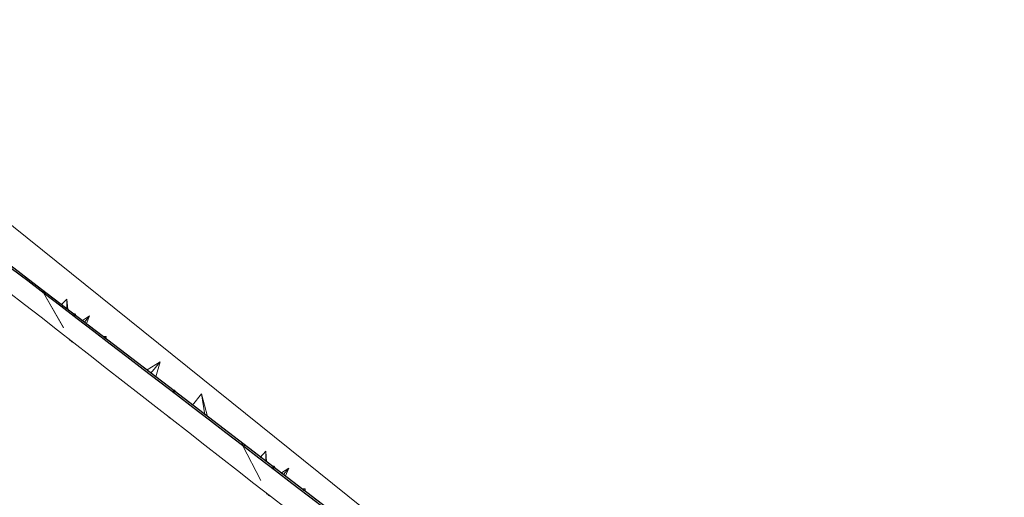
# Model space of a CAD drawing. Header units: millimetres. Extents: x 1512 to 2105, y 794 to 1149.
# Tile 48 of 256: x 1625 to 1665, y 912 to 931. Entities that reach past the tile are written whole.
import ezdxf

# ---------------------------------------------------------------- set-up
doc = ezdxf.new("R2010")
doc.units = ezdxf.units.MM
for name, color, linetype, lineweight in [('A-GENM', 13, 'Continuous', 9), ('A-GLAZ-CURT', 52, 'Continuous', 9), ('A-WALL', 113, 'Continuous', 9)]:
    doc.layers.add(name, color=color, linetype=linetype, lineweight=lineweight)

# ---------------------------------------------------------------- blocks, each defined once
blk = doc.blocks.new('Generic Models 1 - Generic Models 1-135348-همکف')
at = {"layer": 'A-GENM'}
blk.add_line((-85.546, 23.286), (-136.734, 64.375), dxfattribs=at)
blk = doc.blocks.new('Family2 - Family2-157034-همکف')
at = {"layer": 'A-GLAZ-CURT'}
for p, q in [((-115.533, 46.065), (-115.541, 46.028)), ((-115.482, 46.016), (-115.475, 46.053)), ((-115.179, 45.821), (-114.889, 46.025)), ((-115.107, 45.755), (-114.889, 46.025)), ((-115.107, 45.755), (-114.889, 46.025)), ((-115.016, 45.701), (-114.889, 46.025)), ((-115.179, 45.821), (-115.184, 45.814)), ((-115.016, 45.701), (-115.025, 45.692)), ((-115.753, 44.96), (-115.755, 44.949)), ((-115.754, 44.948), (-115.739, 44.949)), ((-114.259, 45.174), (-114.336, 45.166)), ((-114.33, 45.161), (-114.285, 45.166)), ((-114.296, 45.11), (-114.253, 45.115))]:
    blk.add_line(p, q, dxfattribs=at)
at = {"layer": 'A-GLAZ-CURT', "lineweight": 18}
for p, q in [((-114.302, 45.149), (-114.303, 45.144)), ((-114.303, 45.143), (-114.303, 45.137)), ((-114.303, 45.137), (-114.3, 45.131)), ((-114.298, 45.156), (-114.301, 45.15)), ((-114.3, 45.131), (-114.296, 45.126)), ((-114.293, 45.161), (-114.298, 45.156)), ((-114.296, 45.126), (-114.29, 45.121)), ((-114.285, 45.166), (-114.292, 45.161)), ((-114.29, 45.121), (-114.283, 45.118)), ((-114.277, 45.17), (-114.285, 45.166)), ((-114.282, 45.118), (-114.274, 45.115)), ((-114.268, 45.173), (-114.277, 45.17)), ((-114.273, 45.115), (-114.264, 45.114)), ((-114.258, 45.174), (-114.267, 45.173))]:
    blk.add_line(p, q, dxfattribs=at)
at = {"layer": 'A-GLAZ-CURT', "lineweight": 18, "flags": 128}
for points in [[(-115.529, 46.077), (-115.532, 46.069), (-115.534, 46.06), (-115.534, 46.051), (-115.533, 46.042), (-115.53, 46.034), (-115.526, 46.028), (-115.521, 46.023), (-115.515, 46.02), (-115.508, 46.018), (-115.502, 46.019), (-115.495, 46.022), (-115.489, 46.026), (-115.483, 46.033), (-115.479, 46.04)], [(-115.479, 46.04), (-115.476, 46.049), (-115.474, 46.058), (-115.474, 46.067), (-115.475, 46.075), (-115.478, 46.083), (-115.482, 46.089), (-115.487, 46.095), (-115.493, 46.098), (-115.5, 46.099), (-115.506, 46.098), (-115.513, 46.095), (-115.519, 46.091), (-115.525, 46.085), (-115.529, 46.077)], [(-114.264, 45.114), (-114.254, 45.114), (-114.244, 45.116), (-114.235, 45.119), (-114.227, 45.123)], [(-114.227, 45.123), (-114.219, 45.128), (-114.214, 45.133), (-114.21, 45.139), (-114.209, 45.146), (-114.209, 45.152), (-114.212, 45.158), (-114.216, 45.163), (-114.222, 45.168), (-114.23, 45.171), (-114.239, 45.174), (-114.248, 45.175), (-114.257, 45.174)]]:
    blk.add_lwpolyline(points, dxfattribs=at)
at = {"layer": 'A-GLAZ-CURT'}
blk.add_open_spline([(-115.744, 44.953), (-115.745, 44.953), (-115.747, 44.951), (-115.75, 44.95), (-115.751, 44.949), (-115.753, 44.948), (-115.754, 44.948), (-115.754, 44.948), (-115.755, 44.948), (-115.755, 44.948), (-115.755, 44.949), (-115.755, 44.949)], degree=3, knots=[0.6339581, 0.6339581, 0.6339581, 0.6339581, 0.6666667, 0.7083333, 0.75, 0.7708333, 0.7916667, 0.8333333, 0.8541667, 0.875, 0.9166667, 0.9166667, 0.9166667, 0.9166667], dxfattribs=at)
blk = doc.blocks.new('Family2 - Family2-157037-همکف')
at = {"layer": 'A-GLAZ-CURT'}
for p, q in [((-123.692, 52.3), (-123.697, 52.264)), ((-123.638, 52.256), (-123.632, 52.292)), ((-123.338, 52.058), (-123.342, 52.051)), ((-123.338, 52.058), (-123.058, 52.253)), ((-123.263, 51.991), (-123.058, 52.253)), ((-123.263, 51.991), (-123.058, 52.253)), ((-123.175, 51.939), (-123.058, 52.253)), ((-123.175, 51.939), (-123.184, 51.93)), ((-123.84, 51.256), (-123.841, 51.249)), ((-123.84, 51.248), (-123.831, 51.249)), ((-122.416, 51.412), (-122.498, 51.406)), ((-122.49, 51.4), (-122.444, 51.404)), ((-122.454, 51.349), (-122.412, 51.352))]:
    blk.add_line(p, q, dxfattribs=at)
at = {"layer": 'A-GLAZ-CURT', "lineweight": 18}
for p, q in [((-122.459, 51.387), (-122.46, 51.381)), ((-122.46, 51.381), (-122.459, 51.375)), ((-122.455, 51.393), (-122.459, 51.388)), ((-122.459, 51.375), (-122.457, 51.369)), ((-122.457, 51.369), (-122.452, 51.364)), ((-122.45, 51.399), (-122.455, 51.394)), ((-122.452, 51.363), (-122.446, 51.359)), ((-122.444, 51.404), (-122.45, 51.399)), ((-122.446, 51.359), (-122.439, 51.356)), ((-122.436, 51.408), (-122.443, 51.404)), ((-122.438, 51.355), (-122.43, 51.353)), ((-122.427, 51.41), (-122.435, 51.408)), ((-122.43, 51.353), (-122.421, 51.352))]:
    blk.add_line(p, q, dxfattribs=at)
at = {"layer": 'A-GLAZ-CURT', "lineweight": 18, "flags": 128}
for points in [[(-123.688, 52.315), (-123.691, 52.307), (-123.692, 52.298), (-123.692, 52.289), (-123.691, 52.281), (-123.688, 52.273), (-123.684, 52.267), (-123.678, 52.262), (-123.672, 52.258), (-123.666, 52.257), (-123.659, 52.258), (-123.652, 52.26), (-123.646, 52.264), (-123.641, 52.27), (-123.637, 52.278)], [(-123.637, 52.278), (-123.634, 52.286), (-123.632, 52.294), (-123.632, 52.303), (-123.634, 52.312), (-123.636, 52.319), (-123.641, 52.326), (-123.646, 52.331), (-123.652, 52.334), (-123.658, 52.335), (-123.665, 52.335), (-123.672, 52.332), (-123.678, 52.328), (-123.683, 52.322), (-123.688, 52.315)], [(-122.384, 51.36), (-122.378, 51.365), (-122.373, 51.371), (-122.369, 51.377), (-122.368, 51.383), (-122.369, 51.389), (-122.372, 51.395), (-122.376, 51.4), (-122.382, 51.405), (-122.39, 51.408), (-122.399, 51.411), (-122.408, 51.412), (-122.417, 51.412), (-122.426, 51.41)], [(-122.42, 51.352), (-122.411, 51.352), (-122.401, 51.354), (-122.392, 51.356), (-122.384, 51.36)]]:
    blk.add_lwpolyline(points, dxfattribs=at)
at = {"layer": 'A-GLAZ-CURT'}
blk.add_open_spline([(-123.834, 51.251), (-123.835, 51.25), (-123.836, 51.25), (-123.837, 51.249), (-123.838, 51.248), (-123.839, 51.248), (-123.84, 51.248), (-123.841, 51.248), (-123.841, 51.248), (-123.841, 51.249), (-123.841, 51.249), (-123.841, 51.249)], degree=3, knots=[0.6666667, 0.6666667, 0.6666667, 0.6666667, 0.6875, 0.7083333, 0.75, 0.7708333, 0.7916667, 0.8333333, 0.8541667, 0.875, 0.8770308, 0.8770308, 0.8770308, 0.8770308], dxfattribs=at)
blk = doc.blocks.new('Family2 - Family2-157059-همکف')
at = {"layer": 'A-GLAZ-CURT'}
for p, q in [((-116.779, 46.959), (-116.027, 45.512)), ((-116.698, 46.935), (-116.725, 46.987)), ((-116.053, 46.461), (-115.827, 46.714)), ((-115.831, 46.298), (-115.827, 46.714)), ((-115.797, 46.283), (-115.827, 46.714)), ((-115.797, 46.283), (-115.827, 46.714)), ((-115.533, 46.065), (-115.541, 46.028)), ((-115.482, 46.016), (-115.475, 46.053)), ((-115.731, 44.944), (-115.717, 44.915))]:
    blk.add_line(p, q, dxfattribs=at)
at = {"layer": 'A-GLAZ-CURT', "lineweight": 18}
for p, q in [((-116.772, 46.947), (-116.765, 46.938)), ((-116.765, 46.937), (-116.758, 46.93)), ((-116.757, 46.929), (-116.75, 46.923)), ((-116.749, 46.923), (-116.742, 46.918)), ((-116.742, 46.918), (-116.735, 46.915)), ((-116.734, 46.915), (-116.728, 46.915)), ((-116.728, 46.915), (-116.723, 46.917)), ((-116.721, 46.977), (-116.724, 46.984)), ((-116.722, 46.917), (-116.718, 46.92)), ((-116.717, 46.966), (-116.72, 46.976)), ((-116.718, 46.921), (-116.715, 46.926)), ((-116.714, 46.954), (-116.716, 46.964)), ((-116.713, 46.944), (-116.714, 46.953)), ((-116.714, 46.927), (-116.713, 46.934)), ((-116.713, 46.935), (-116.713, 46.943))]:
    blk.add_line(p, q, dxfattribs=at)
at = {"layer": 'A-GLAZ-CURT', "lineweight": 18, "flags": 128}
for points in [[(-116.725, 46.987), (-116.726, 46.988), (-116.733, 46.999), (-116.74, 47.008), (-116.747, 47.017), (-116.755, 47.023), (-116.763, 47.028), (-116.77, 47.031), (-116.776, 47.031), (-116.782, 47.029), (-116.787, 47.025), (-116.79, 47.019), (-116.791, 47.011), (-116.792, 47.002)], [(-116.792, 47.002), (-116.79, 46.992), (-116.787, 46.98), (-116.783, 46.969), (-116.778, 46.958), (-116.772, 46.948)], [(-115.529, 46.077), (-115.532, 46.069), (-115.534, 46.06), (-115.534, 46.051), (-115.533, 46.042), (-115.53, 46.034), (-115.526, 46.028), (-115.521, 46.023), (-115.515, 46.02), (-115.508, 46.018), (-115.502, 46.019), (-115.495, 46.022), (-115.489, 46.026), (-115.483, 46.033), (-115.479, 46.04)], [(-115.479, 46.04), (-115.476, 46.049), (-115.474, 46.058), (-115.474, 46.067), (-115.475, 46.075), (-115.478, 46.083), (-115.482, 46.089), (-115.487, 46.095), (-115.493, 46.098), (-115.5, 46.099), (-115.506, 46.098), (-115.513, 46.095), (-115.519, 46.091), (-115.525, 46.085), (-115.529, 46.077)]]:
    blk.add_lwpolyline(points, dxfattribs=at)
at = {"layer": 'A-GLAZ-CURT'}
blk.add_open_spline([(-115.713, 44.909), (-115.713, 44.909), (-115.712, 44.909), (-115.712, 44.908)], degree=3, dxfattribs=at)
blk = doc.blocks.new('Family2 - Family2-157063-همکف')
at = {"layer": 'A-GLAZ-CURT'}
for p, q in [((-124.936, 53.196), (-124.119, 51.767)), ((-124.855, 53.175), (-124.884, 53.225)), ((-124.216, 52.702), (-123.988, 52.936)), ((-123.989, 52.536), (-123.988, 52.936)), ((-123.939, 52.508), (-123.988, 52.936)), ((-123.939, 52.508), (-123.988, 52.936)), ((-123.692, 52.3), (-123.697, 52.264)), ((-123.638, 52.256), (-123.632, 52.292)), ((-123.816, 51.237), (-123.804, 51.217))]:
    blk.add_line(p, q, dxfattribs=at)
at = {"layer": 'A-GLAZ-CURT', "lineweight": 18}
for p, q in [((-124.923, 53.177), (-124.917, 53.17)), ((-124.916, 53.169), (-124.909, 53.163)), ((-124.908, 53.162), (-124.901, 53.158)), ((-124.9, 53.157), (-124.893, 53.155)), ((-124.892, 53.154), (-124.886, 53.154)), ((-124.874, 53.201), (-124.877, 53.211)), ((-124.871, 53.191), (-124.873, 53.2)), ((-124.869, 53.181), (-124.871, 53.19))]:
    blk.add_line(p, q, dxfattribs=at)
at = {"layer": 'A-GLAZ-CURT', "lineweight": 18, "flags": 128}
for points in [[(-124.878, 53.213), (-124.883, 53.224), (-124.89, 53.234), (-124.897, 53.244), (-124.905, 53.252), (-124.913, 53.259), (-124.921, 53.264), (-124.928, 53.267), (-124.935, 53.267), (-124.941, 53.266), (-124.945, 53.262), (-124.949, 53.257), (-124.951, 53.249), (-124.951, 53.24)], [(-124.951, 53.24), (-124.95, 53.23), (-124.947, 53.22), (-124.943, 53.208), (-124.937, 53.197), (-124.931, 53.187), (-124.924, 53.178)], [(-124.886, 53.154), (-124.88, 53.155), (-124.875, 53.159), (-124.872, 53.164)], [(-124.872, 53.164), (-124.87, 53.172), (-124.869, 53.18)], [(-123.688, 52.315), (-123.691, 52.307), (-123.692, 52.298), (-123.692, 52.289), (-123.691, 52.281), (-123.688, 52.273), (-123.684, 52.267), (-123.678, 52.262), (-123.672, 52.258), (-123.666, 52.257), (-123.659, 52.258), (-123.652, 52.26), (-123.646, 52.264), (-123.641, 52.27), (-123.637, 52.278)], [(-123.637, 52.278), (-123.634, 52.286), (-123.632, 52.294), (-123.632, 52.303), (-123.634, 52.312), (-123.636, 52.319), (-123.641, 52.326), (-123.646, 52.331), (-123.652, 52.334), (-123.658, 52.335), (-123.665, 52.335), (-123.672, 52.332), (-123.678, 52.328), (-123.683, 52.322), (-123.688, 52.315)]]:
    blk.add_lwpolyline(points, dxfattribs=at)

msp = doc.modelspace()

# ---------------------------------------------------------------- linework, layer by layer
at = {"layer": 'A-GLAZ-CURT'}
for p, q in [((1626.038, 919.991), (1626.854, 918.562)), ((1626.119, 919.97), (1626.09, 920.021)), ((1627.133, 918.044), (1627.141, 918.044)), ((1627.154, 918.034), (1627.163, 918.017)), ((1628.556, 918.205), (1628.475, 918.199)), ((1628.482, 918.194), (1628.53, 918.198)), ((1628.518, 918.142), (1628.561, 918.145)), ((1630.816, 917.167), (1630.281, 916.832)), ((1630.816, 917.167), (1630.436, 916.697)), ((1630.816, 917.167), (1630.436, 916.697)), ((1630.816, 917.167), (1630.639, 916.552)), ((1630.273, 916.823), (1630.281, 916.832)), ((1630.635, 916.545), (1630.639, 916.552)), ((1631.358, 915.974), (1631.352, 915.937)), ((1631.358, 915.974), (1631.352, 915.937)), ((1631.411, 915.927), (1631.417, 915.963)), ((1631.411, 915.927), (1631.417, 915.963)), ((1632.502, 915.854), (1632.137, 915.384)), ((1632.502, 915.854), (1632.753, 914.923)), ((1632.502, 915.854), (1632.641, 914.991)), ((1632.502, 915.854), (1632.753, 914.923)), ((1634.19, 913.748), (1634.941, 912.3)), ((1634.271, 913.724), (1634.244, 913.776)), ((1636.708, 911.961), (1636.632, 911.953)), ((1636.637, 911.948), (1636.683, 911.953)), ((1636.672, 911.897), (1636.715, 911.901)), ((1635.214, 911.738), (1635.215, 911.738)), ((1635.218, 911.738), (1635.228, 911.738)), ((1635.234, 911.733), (1635.243, 911.714))]:
    msp.add_line(p, q, dxfattribs=at)
at = {"layer": 'A-GLAZ-CURT', "lineweight": 18}
for p, q in [((1626.105, 919.974), (1626.104, 919.984)), ((1636.666, 911.937), (1636.665, 911.931)), ((1636.665, 911.93), (1636.665, 911.925)), ((1636.665, 911.924), (1636.667, 911.919)), ((1636.67, 911.943), (1636.666, 911.937)), ((1636.676, 911.948), (1636.67, 911.943)), ((1636.683, 911.953), (1636.676, 911.949)), ((1636.678, 911.908), (1636.685, 911.905)), ((1636.691, 911.957), (1636.683, 911.953)), ((1636.685, 911.905), (1636.693, 911.902)), ((1636.7, 911.96), (1636.692, 911.957)), ((1636.694, 911.902), (1636.703, 911.901)), ((1636.703, 911.901), (1636.713, 911.901))]:
    msp.add_line(p, q, dxfattribs=at)
at = {"layer": 'A-GLAZ-CURT', "lineweight": 18, "flags": 128}
for points in [[(1626.104, 919.985), (1626.101, 919.995), (1626.097, 920.006), (1626.092, 920.017), (1626.086, 920.027), (1626.079, 920.037), (1626.071, 920.046), (1626.063, 920.053), (1626.055, 920.058), (1626.048, 920.062), (1626.041, 920.063), (1626.035, 920.062), (1626.03, 920.058), (1626.026, 920.053), (1626.024, 920.046), (1626.023, 920.038)], [(1626.023, 920.038), (1626.024, 920.028), (1626.027, 920.017), (1626.03, 920.006), (1626.036, 919.995), (1626.042, 919.984), (1626.049, 919.974), (1626.057, 919.966), (1626.065, 919.959), (1626.073, 919.953), (1626.08, 919.95), (1626.087, 919.949), (1626.093, 919.95), (1626.098, 919.953), (1626.102, 919.958), (1626.104, 919.965), (1626.105, 919.974)], [(1628.53, 918.198), (1628.523, 918.193), (1628.518, 918.187), (1628.514, 918.181), (1628.513, 918.175), (1628.513, 918.169), (1628.516, 918.163), (1628.52, 918.158), (1628.526, 918.153), (1628.533, 918.149), (1628.542, 918.147), (1628.551, 918.145), (1628.561, 918.145), (1628.57, 918.147), (1628.579, 918.149), (1628.587, 918.153)], [(1628.587, 918.153), (1628.594, 918.158), (1628.599, 918.163), (1628.603, 918.169), (1628.604, 918.175), (1628.604, 918.182), (1628.602, 918.188), (1628.597, 918.193), (1628.591, 918.198), (1628.584, 918.201), (1628.575, 918.204), (1628.566, 918.205), (1628.557, 918.205), (1628.547, 918.204), (1628.538, 918.201), (1628.53, 918.198)], [(1631.363, 915.988), (1631.36, 915.98), (1631.358, 915.971), (1631.358, 915.962), (1631.359, 915.954), (1631.361, 915.946), (1631.365, 915.939), (1631.37, 915.934), (1631.376, 915.93), (1631.383, 915.929), (1631.39, 915.929), (1631.396, 915.932), (1631.403, 915.936), (1631.408, 915.942), (1631.413, 915.949)], [(1631.363, 915.988), (1631.36, 915.98), (1631.358, 915.971), (1631.358, 915.962), (1631.359, 915.954), (1631.361, 915.946), (1631.365, 915.939), (1631.37, 915.934), (1631.376, 915.93), (1631.383, 915.929), (1631.39, 915.929), (1631.396, 915.932), (1631.403, 915.936), (1631.408, 915.942), (1631.413, 915.949)], [(1631.413, 915.949), (1631.416, 915.957), (1631.418, 915.966), (1631.418, 915.975), (1631.417, 915.984), (1631.414, 915.991), (1631.41, 915.998), (1631.405, 916.003), (1631.399, 916.007), (1631.393, 916.008), (1631.386, 916.008), (1631.379, 916.005), (1631.373, 916.001), (1631.367, 915.995), (1631.363, 915.988)], [(1631.413, 915.949), (1631.416, 915.957), (1631.418, 915.966), (1631.418, 915.975), (1631.417, 915.984), (1631.414, 915.991), (1631.41, 915.998), (1631.405, 916.003), (1631.399, 916.007), (1631.393, 916.008), (1631.386, 916.008), (1631.379, 916.005), (1631.373, 916.001), (1631.367, 915.995), (1631.363, 915.988)], [(1634.257, 913.731), (1634.256, 913.741), (1634.253, 913.752), (1634.249, 913.764), (1634.244, 913.775), (1634.238, 913.786), (1634.231, 913.796), (1634.223, 913.804), (1634.216, 913.811), (1634.208, 913.816), (1634.201, 913.819), (1634.194, 913.82), (1634.188, 913.818), (1634.183, 913.815), (1634.18, 913.809), (1634.178, 913.802), (1634.178, 913.793)], [(1634.178, 913.793), (1634.179, 913.782), (1634.181, 913.771), (1634.185, 913.76), (1634.19, 913.749), (1634.196, 913.738), (1634.203, 913.728), (1634.211, 913.72), (1634.218, 913.713), (1634.226, 913.707), (1634.233, 913.705), (1634.24, 913.704), (1634.246, 913.705), (1634.251, 913.709), (1634.254, 913.714), (1634.256, 913.722), (1634.257, 913.731)], [(1636.667, 911.918), (1636.671, 911.913), (1636.677, 911.908)], [(1636.74, 911.909), (1636.747, 911.914), (1636.753, 911.919), (1636.757, 911.925), (1636.759, 911.932), (1636.759, 911.938), (1636.756, 911.944), (1636.752, 911.949), (1636.746, 911.954), (1636.739, 911.958), (1636.73, 911.96), (1636.721, 911.961), (1636.711, 911.961), (1636.701, 911.96)], [(1636.714, 911.901), (1636.722, 911.903), (1636.732, 911.905), (1636.74, 911.909)]]:
    msp.add_lwpolyline(points, dxfattribs=at)
at = {"layer": 'A-GLAZ-CURT', "flags": 128}
for points in [[(1627.088, 918.085), (1627.089, 918.079), (1627.091, 918.072), (1627.094, 918.066), (1627.099, 918.06), (1627.105, 918.054), (1627.112, 918.05), (1627.119, 918.046), (1627.127, 918.044), (1627.132, 918.044)], [(1627.163, 918.017), (1627.167, 918.01), (1627.172, 918.003), (1627.179, 917.996), (1627.186, 917.99), (1627.194, 917.984), (1627.203, 917.979), (1627.211, 917.976), (1627.219, 917.973), (1627.226, 917.972), (1627.232, 917.973)], [(1631.174, 914.899), (1631.173, 914.896), (1631.174, 914.89), (1631.176, 914.883), (1631.18, 914.877), (1631.185, 914.871), (1631.191, 914.867), (1631.197, 914.863), (1631.204, 914.861), (1631.211, 914.861), (1631.217, 914.862), (1631.22, 914.863)], [(1631.174, 914.899), (1631.173, 914.896), (1631.174, 914.89), (1631.176, 914.883), (1631.18, 914.877), (1631.185, 914.871), (1631.191, 914.867), (1631.197, 914.863), (1631.204, 914.861), (1631.211, 914.861), (1631.217, 914.862), (1631.22, 914.863)], [(1635.172, 911.782), (1635.171, 911.779), (1635.172, 911.772), (1635.174, 911.766), (1635.178, 911.76), (1635.183, 911.753), (1635.189, 911.748), (1635.196, 911.744), (1635.203, 911.74), (1635.21, 911.738), (1635.213, 911.738)], [(1635.243, 911.714), (1635.244, 911.712), (1635.248, 911.706), (1635.253, 911.699), (1635.26, 911.692), (1635.267, 911.686), (1635.275, 911.68), (1635.283, 911.676), (1635.291, 911.672), (1635.298, 911.67), (1635.305, 911.669), (1635.311, 911.669), (1635.315, 911.67)]]:
    msp.add_lwpolyline(points, dxfattribs=at)
at = {"layer": 'A-WALL', "lineweight": 25}
for p, q in [((1636.698, 911.902), (1636.665, 911.927)), ((1636.7, 911.901), (1636.698, 911.902))]:
    msp.add_line(p, q, dxfattribs=at)
at = {"layer": 'A-WALL', "lineweight": 25, "flags": 128}
for points in [[(1636.665, 911.927), (1631.388, 915.969), (1625.952, 920.131), (1623.262, 922.192)], [(1644.816, 905.684), (1642.259, 907.643), (1636.823, 911.806), (1636.7, 911.9)]]:
    msp.add_lwpolyline(points, dxfattribs=at)
at = {"layer": 'A-WALL', "lineweight": 25}
msp.add_open_spline([(1615.232, 928.267), (1622.452, 922.735), (1631.505, 915.799), (1640.557, 908.863), (1642.39, 907.459)], degree=3, knots=[0, 0, 0, 0, 0.4444444, 0.5572647, 0.5572647, 0.5572647, 0.5572647], dxfattribs=at)
at = {"layer": 'A-WALL'}
msp.add_open_spline([(1615.191, 927.361), (1622.352, 921.778), (1630.721, 915.252), (1639.09, 908.727), (1640.3, 907.784)], degree=3, knots=[0, 0, 0, 0, 0.4444444, 0.5195094, 0.5195094, 0.5195094, 0.5195094], dxfattribs=at)

# ---------------------------------------------------------------- block references
at = {"layer": 'A-GENM', "rotation": 359.9545470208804}
msp.add_blockref('Generic Models 1 - Generic Models 1-135348-همکف', (1750.932, 866.696), dxfattribs=at)
at = {"layer": 'A-GLAZ-CURT', "rotation": 359.9545470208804}
for name in ['Family2 - Family2-157063-همکف', 'Family2 - Family2-157037-همکف', 'Family2 - Family2-157059-همکف', 'Family2 - Family2-157034-همکف']:
    msp.add_blockref(name, (1750.932, 866.696), dxfattribs=at)

doc.saveas('drawing.dxf')
